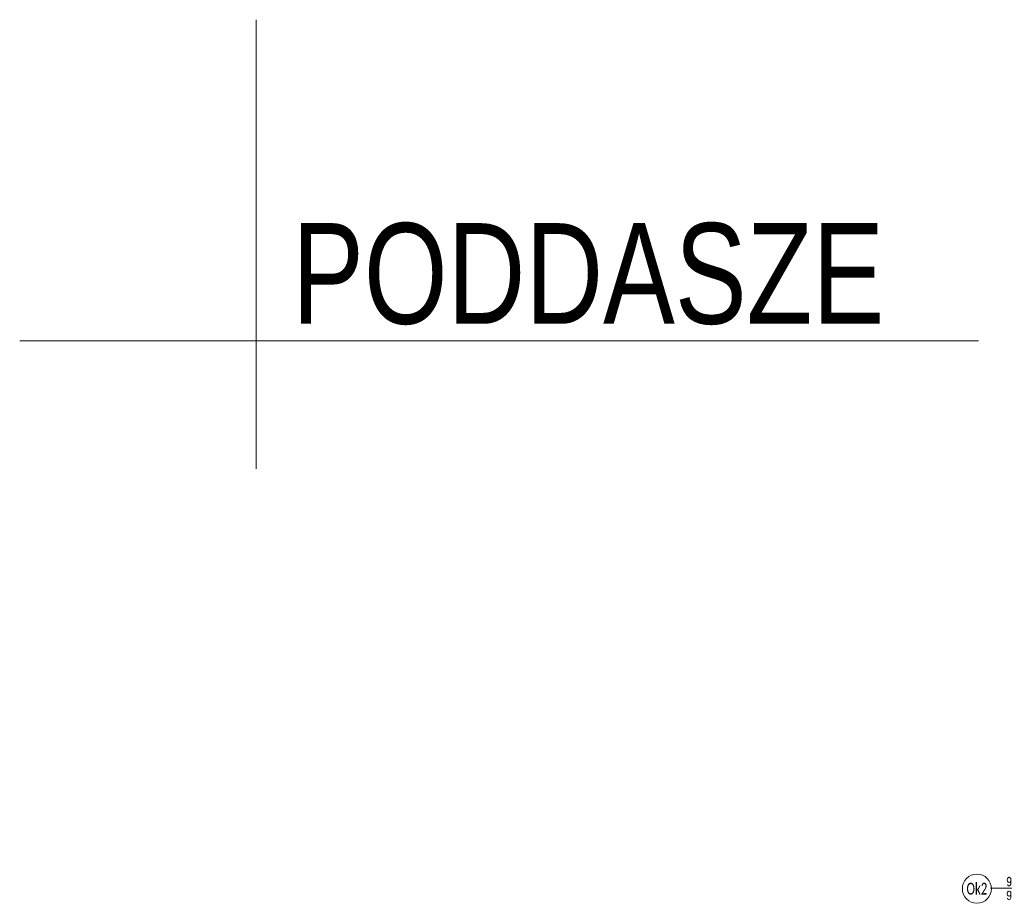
# Model space of a CAD drawing. Header units: millimetres. Extents: x 284606 to 628701, y -213781 to -93475.
# Tile 24 of 102: x 296042 to 297510, y -109225 to -107909. Entities that reach past the tile are written whole.
import ezdxf
from ezdxf.enums import TextEntityAlignment as Align

# ---------------------------------------------------------------- set-up
doc = ezdxf.new("R2010")
doc.units = ezdxf.units.MM
for name, color, linetype, lineweight in [('!STR_Konstrukcja 0.30', 64, 'Continuous', 30), ('!STR_Opisy 0.09', 8, 'Continuous', 9), ('EKO Opisy 0.09', 8, 'Continuous', 9)]:
    doc.layers.add(name, color=color, linetype=linetype, lineweight=lineweight)
doc.styles.add('1_50', font='txt', dxfattribs={"width": 0.8})
doc.styles.add('EKO 1-10', font='romans.shx', dxfattribs={"width": 0.8, "height": 15})
doc.styles.add('EKO 1-5', font='romans.shx', dxfattribs={"width": 0.8, "height": 10})
doc.styles.add('EKO CM 1-50', font='calibri.ttf', dxfattribs={"width": 0.8, "height": 12.5})

# ---------------------------------------------------------------- blocks, each defined once
blk = doc.blocks.new('*U762')
at = {"layer": '!STR_Opisy 0.09', "linetype": 'Continuous'}
blk.add_line((0, -153.5), (0, -32.2), dxfattribs=at)
at = {"layer": '!STR_Opisy 0.09', "linetype": 'Continuous', "style": 'EKO 1-5', "width": 0.8}
blk.add_attdef('HP=', (21.5, 5.3), '', height=12.5, rotation=180, dxfattribs=at)
at = {"layer": '!STR_Opisy 0.09', "ltscale": 0.7, "style": 'EKO 1-5', "width": 0.8}
blk.add_attdef('WYS', text='', height=12.5, rotation=270, dxfattribs=at).set_placement((-10.5, -121.4), align=Align.MIDDLE_CENTER)
at = {"layer": '!STR_Opisy 0.09', "linetype": 'Continuous', "style": 'EKO 1-5', "width": 0.8}
blk.add_attdef('SZER', text='', height=12.5, rotation=270, dxfattribs=at).set_placement((0, -121.4), align=Align.BOTTOM_CENTER)
blk = doc.blocks.new('KÓLKO')
at = {"layer": '!STR_Opisy 0.09'}
blk.add_circle((0, -15.5), 15.5, dxfattribs=at)
at = {"layer": '!STR_Opisy 0.09', "style": 'EKO 1-10', "width": 0.8}
blk.add_attdef('NR', text='', height=15, dxfattribs=at).set_placement((0, -15.5), align=Align.MIDDLE_CENTER)

msp = doc.modelspace()

# ---------------------------------------------------------------- linework, layer by layer
at = {"layer": '!STR_Opisy 0.09', "color": 8, "ltscale": 1.5}
for points in [[(296394.2, -107908.6), (296394.2, -108578)], [(296041.8, -108386.9), (297471.4, -108386.9)]]:
    msp.add_lwpolyline(points, dxfattribs=at)

# ---------------------------------------------------------------- block references
at = {"layer": '!STR_Konstrukcja 0.30', "color": 8, "ltscale": 1.5}
ref = msp.add_blockref('*U762', (297642.7, -109202.7), dxfattribs=dict(at, xscale=-1, rotation=270))
ref.add_attrib('SZER', '90', dxfattribs={"layer": '!STR_Opisy 0.09', "linetype": 'Continuous', "height": 12.5, "rotation": 360, "style": 'EKO 1-5', "width": 0.8}).set_placement((297521.3, -109202.7), align=Align.BOTTOM_CENTER)
ref.add_attrib('WYS', '90', dxfattribs={"layer": '!STR_Opisy 0.09', "ltscale": 0.7, "height": 12.5, "rotation": 360, "style": 'EKO 1-5', "width": 0.8}).set_placement((297521.3, -109213.2), align=Align.MIDDLE_CENTER)
ref.add_attrib('HP=', 'hp=89', (297648, -109181.1), dxfattribs={"layer": '!STR_Opisy 0.09', "linetype": 'Continuous', "height": 12.5, "rotation": 90, "style": 'EKO 1-5', "width": 0.8})
at = {"layer": 'EKO Opisy 0.09', "color": 8}
ref = msp.add_blockref('KÓLKO', (297468.8, -109181.7), dxfattribs=dict(at, xscale=1.4, yscale=1.4, zscale=1.4))
ref.add_attrib('NR', 'Ok2', dxfattribs={"height": 17.5, "style": 'EKO CM 1-50', "width": 0.7}).set_placement((297468.8, -109203.4), align=Align.MIDDLE_CENTER)

# ---------------------------------------------------------------- texts
at = {"layer": '!STR_Opisy 0.09', "color": 8, "ltscale": 1.5, "insert": (296447.9, -108211.7), "char_height": 150, "attachment_point": 1, "style": '1_50'}
msp.add_mtext_dynamic_manual_height_columns('PODDASZE', width=2231.725, gutter_width=453.6, heights=[120.4], dxfattribs=at)

doc.saveas('drawing.dxf')
